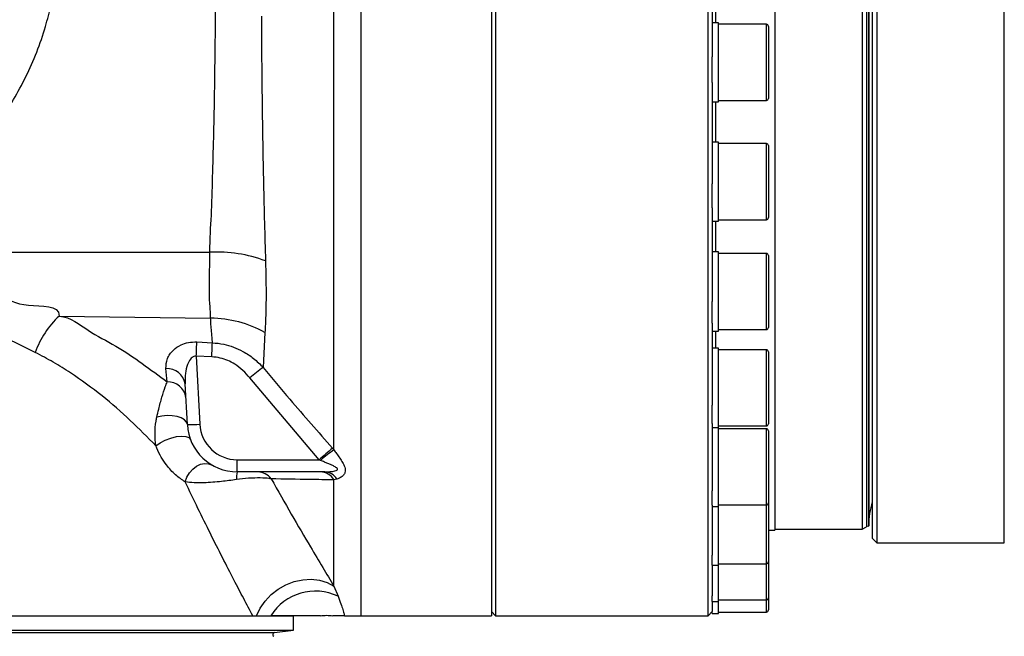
# Model space of a CAD drawing. Extents: x 0 to 16820, y 0 to 11880.
# Tile 77 of 85: x 11017 to 11253, y 6234 to 6382. Entities that reach past the tile are written whole.
import ezdxf

# ---------------------------------------------------------------- set-up
doc = ezdxf.new("R2010")
doc.units = 0
doc.header["$LTSCALE"] = 20
doc.layers.get('0').update_dxf_attribs({"linetype": 'CONTINUOUS'})
doc.styles.add('SLDTEXTSTYLE0', font='TXT', dxfattribs={"width": 0.605})
doc.dimstyles.new('SLDDIMSTYLE1', dxfattribs={"dimtxt": 100, "dimasz": 100, "dimexe": 0, "dimexo": 0.0625, "dimgap": 25, "dimtad": 1, "dimdec": 4, "dimlfac": 20, "dimzin": 12, "dimtxsty": 'SLDTEXTSTYLE0', "dimsah": 1, "dimcen": 0.09, "dimadec": 1, "dimazin": 3, "dimtfac": 1, "dimtofl": 0, "dimtmove": 0, "dimatfit": 3, "dimtolj": 1, "dimtzin": 12})

# ---------------------------------------------------------------- blocks, each defined once
blk = doc.blocks.new('_D_3')
at = {"color": 7, "linetype": 'CONTINUOUS'}
for p, q in [((8406, 6401.82), (13085.4, 6401.82)), ((4232.76, 5673.02), (3718.3, 5582.3))]:
    blk.add_line(p, q, dxfattribs=at)
blk.add_arc((8366, 6401.82), 4689.4, 190, 0, dxfattribs=at)
for points in [[(13055.4, 6401.82), (13039.33, 6301.99), (13069.33, 6301.67)], [(3747.84, 5587.51), (3751.51, 5486.46), (3781, 5491.99)]]:
    blk.add_solid(points, dxfattribs=at)
at = {"color": 7, "linetype": 'CONTINUOUS', "insert": (8621.93, 1846.3), "char_height": 100, "attachment_point": 1, "rotation": 5, "style": 'SLDTEXTSTYLE0'}
blk.add_mtext('170°', dxfattribs=at)

msp = doc.modelspace()

# ---------------------------------------------------------------- linework, layer by layer
at = {"color": 7, "linetype": 'CONTINUOUS'}
for p, q in [((11218.9968539, 6504.2497738), (11218.9968539, 6260.0698023)), ((11219.9970199, 6504.2497738), (11219.9970199, 6260.6471477)), ((11220.5668403, 6504.2497738), (11220.5668403, 6260.8679532)), ((11220.5668403, 6260.8197926), (11220.5668403, 6504.2497738)), ((11221.4969112, 6257.8198014), (11221.4969112, 6504.2497738)), ((11222.4968387, 6504.2497738), (11222.4968387, 6256.8197994)), ((11130.9970332, 6483.7115927), (11130.9970332, 6239.3198012)), ((11181.9969131, 6239.3198012), (11181.9969131, 6483.7115927)), ((11129.9968673, 6480.1696388), (11129.9968673, 6239.3198012)), ((11197.9969455, 6473.8197921), (11197.9969455, 6259.8197906)), ((11182.9968406, 6398.6901015), (11182.9968406, 6373.3881822)), ((11184.4969703, 6381.5685211), (11182.9968406, 6381.5685211)), ((11184.4969703, 6381.3859819), (11184.4969703, 6381.5685211)), ((11184.4969703, 6362.5685199), (11184.4969703, 6381.3859819)), ((11195.996852, 6381.2035209), (11184.4969703, 6381.2035209)), ((11196.4968158, 6380.7035217), (11196.4968158, 6363.4335211)), ((11182.9968406, 6367.2490677), (11182.9968406, 6373.3881822)), ((11182.9968406, 6367.2490677), (11182.9968406, 6342.9194874)), ((11182.9968406, 6362.5685199), (11184.4969703, 6362.5685199)), ((11184.4969703, 6362.9335201), (11195.996852, 6362.9335201)), ((11184.4969703, 6352.9605715), (11182.9968406, 6352.9605715)), ((11184.4969703, 6352.2374256), (11184.4969703, 6352.9605715)), ((11195.996852, 6352.5955713), (11184.4969703, 6352.5955713)), ((11184.4969703, 6333.9605702), (11184.4969703, 6352.2374256)), ((11196.4968158, 6352.0955703), (11196.4968158, 6334.8255752)), ((11182.9968406, 6337.1365665), (11182.9968406, 6342.9194874)), ((11182.9968406, 6337.1365665), (11182.9968406, 6314.7142975)), ((11182.9968406, 6333.9605702), (11184.4969703, 6333.9605702)), ((11184.4969703, 6334.3255742), (11195.996852, 6334.3255742)), ((11184.4969703, 6326.5953361), (11182.9968406, 6326.5953361)), ((11184.4969703, 6324.9942957), (11184.4969703, 6326.5953361)), ((11195.996852, 6326.2303321), (11184.4969703, 6326.2303321)), ((11184.4969703, 6307.5953348), (11184.4969703, 6324.9942957)), ((11196.4968158, 6325.7303311), (11196.4968158, 6308.4603323)), ((11182.9968406, 6309.5098062), (11182.9968406, 6314.7142975)), ((11182.9968406, 6309.5098062), (11182.9968406, 6289.8565231)), ((11184.4969703, 6307.9603313), (11195.996852, 6307.9603313)), ((11182.9968406, 6307.5953348), (11184.4969703, 6307.5953348)), ((11184.4969703, 6303.4860118), (11182.9968406, 6303.4860118)), ((11184.4969703, 6300.7035254), (11184.4969703, 6303.4860118)), ((11195.996852, 6303.1210078), (11184.4969703, 6303.1210078)), ((11196.4968158, 6302.6210143), (11196.4968158, 6285.351008)), ((11184.4969703, 6284.4860105), (11184.4969703, 6300.7035254)), ((11057.013364, 6285.1917668), (11056.500764, 6294.9730529)), ((11182.9968406, 6285.4304685), (11182.9968406, 6289.8565231)), ((11182.9968406, 6285.4304685), (11182.9968406, 6269.3014292)), ((11182.9968406, 6284.4860105), (11184.4969703, 6284.4860105)), ((11184.4969703, 6284.8510145), (11195.996852, 6284.8510145)), ((11184.4969703, 6280.298598), (11184.4969703, 6284.4860105)), ((11195.996852, 6284.1556816), (11184.4969703, 6284.1556816)), ((11196.4968158, 6283.6556806), (11196.4968158, 6266.3856743)), ((11184.4969703, 6265.5206768), (11184.4969703, 6280.298598)), ((11089.9911834, 6273.8197891), (11068.996997, 6273.8197891)), ((11182.9968406, 6265.8239006), (11182.9968406, 6269.3014292)), ((11182.9968406, 6265.8239006), (11182.9968406, 6253.8389562)), ((11182.9968406, 6265.5206768), (11184.4969703, 6265.5206768)), ((11184.4969703, 6265.8856808), (11195.996852, 6265.8856808)), ((11184.4969703, 6264.5636646), (11184.4969703, 6265.5206768)), ((11196.4968158, 6266.3856743), (11196.4968158, 6252.2931694)), ((11184.4969703, 6251.4281718), (11184.4969703, 6264.5636646)), ((11220.0916721, 6260.8447073), (11220.5668403, 6260.8197926)), ((11196.4968158, 6259.8197906), (11197.9969455, 6259.8197906)), ((11197.9969455, 6260.0698023), (11218.9968539, 6260.0698023)), ((11218.9968539, 6260.0698023), (11219.9970199, 6260.6471477)), ((11221.4969112, 6257.8198014), (11222.4968387, 6256.8197994)), ((11222.4968387, 6256.8197994), (11253.1128837, 6256.8197994)), ((11182.9968406, 6251.4435945), (11182.9968406, 6253.8389562)), ((11182.9968406, 6251.4281718), (11184.4969703, 6251.4281718)), ((11182.9968406, 6251.4281718), (11182.9968406, 6244.0632878)), ((11184.4969703, 6251.7931609), (11195.996852, 6251.7931609)), ((11184.4969703, 6242.7500336), (11184.4969703, 6251.4281718)), ((11196.4968158, 6252.2065489), (11196.4968158, 6243.615046)), ((11182.9968406, 6242.7500336), (11182.9968406, 6244.0632878)), ((11182.9968406, 6242.7500336), (11184.4969703, 6242.7500336)), ((11182.9968406, 6242.7500336), (11182.9968406, 6240.3501271)), ((11184.4969703, 6243.1150375), (11195.996852, 6243.1150375)), ((11184.4969703, 6239.8197947), (11184.4969703, 6242.7500336)), ((11196.4968158, 6243.615046), (11196.4968158, 6240.6847923)), ((11129.9968673, 6240.3197883), (11130.9970332, 6239.3198012)), ((11181.9969131, 6239.3198012), (11182.9968406, 6240.3197883)), ((11182.9968406, 6239.8197947), (11182.9968406, 6240.3197883)), ((11182.9968406, 6239.8197947), (11184.4969703, 6239.8197947)), ((11184.4969703, 6240.1847987), (11195.996852, 6240.1847987)), ((10842.9237319, 6239.3198012), (11082.4969722, 6239.3198012)), ((11082.4969722, 6235.8198015), (11082.4969722, 6239.3198012)), ((11098.6367179, 6239.3198012), (11129.9968673, 6239.3198012)), ((11130.9970332, 6239.3198012), (11181.9969131, 6239.3198012)), ((10851.6150428, 6235.8198015), (11082.4969722, 6235.8198015)), ((11077.9419852, 6235.3167681), (11082.4969722, 6235.8198015))]:
    msp.add_line(p, q, dxfattribs=at)
at = {"color": 8, "linetype": 'CONTINUOUS'}
for p, q in [((11220.0916721, 6260.8447073), (11220.0916721, 6504.2497738)), ((11253.1128837, 6256.8197994), (11253.1128837, 6401.8197952)), ((11183.7969733, 6392.3197955), (11183.7969733, 6381.5685211)), ((11098.6367179, 6388.3109864), (11098.6367179, 6239.3198012)), ((11092.2087146, 6279.1112511), (11092.2087146, 6384.3938595)), ((11195.996852, 6362.9335201), (11195.996852, 6381.2035209)), ((11183.7969733, 6362.5685199), (11183.7969733, 6352.9605715)), ((11195.996852, 6334.3255742), (11195.996852, 6352.5955713)), ((11183.7969733, 6333.9605702), (11183.7969733, 6326.5953361)), ((10974.2413474, 6326.5477492), (11062.4350024, 6326.529987)), ((11195.996852, 6307.9603313), (11195.996852, 6326.2303321)), ((11026.2409164, 6311.2079351), (11062.6059486, 6310.6903358)), ((11075.6522132, 6307.2514309), (11075.2204372, 6298.9056109)), ((11183.7969733, 6307.5953348), (11183.7969733, 6303.4860118)), ((11059.2916919, 6305.0076289), (11063.0227042, 6304.8056437)), ((11062.8884746, 6301.4298154), (11059.1546012, 6301.5768974)), ((11059.1546012, 6301.5768974), (11060.0093318, 6285.2702437)), ((11195.996852, 6284.8510145), (11195.996852, 6303.1210078)), ((11052.1672679, 6295.4051717), (11051.8847419, 6298.5994963)), ((11088.6436416, 6276.7412661), (11072.0063163, 6296.3623478)), ((11195.996852, 6265.8856808), (11195.996852, 6284.1556816)), ((11091.8577624, 6279.5134781), (11092.2087146, 6279.1112511)), ((11068.996997, 6276.7412661), (11088.6436416, 6276.7412661)), ((11068.996997, 6273.8197891), (11068.996997, 6276.7412661)), ((11088.9948322, 6276.5888421), (11088.6436416, 6276.7412661)), ((11092.8731872, 6272.0884381), (11092.2087146, 6271.8980311)), ((11092.2087146, 6246.4127688), (11092.2087146, 6271.8980311)), ((11195.996852, 6251.7931609), (11195.996852, 6265.8856808)), ((11195.996852, 6243.1150375), (11195.996852, 6251.7931609)), ((11092.2087146, 6246.4127688), (11093.1805087, 6243.9676969)), ((11195.996852, 6240.1847987), (11195.996852, 6243.1150375)), ((10853.5934402, 6235.3167681), (11077.9419852, 6235.3167681))]:
    msp.add_line(p, q, dxfattribs=at)
at = {"color": 8, "linetype": 'CONTINUOUS', "flags": 128}
for points in [[(11059.1546012, 6301.5768974), (11059.1736747, 6302.0546435), (11059.1922713, 6302.5267942), (11059.2106296, 6302.9890133), (11059.228511, 6303.4370391), (11059.2456771, 6303.8667588), (11059.262128, 6304.2742236), (11059.2773868, 6304.6556859), (11059.2916919, 6305.0076289)], [(11062.8884746, 6301.4298154), (11062.9068328, 6301.8979205), (11062.925191, 6302.3607431), (11062.9430724, 6302.8141929), (11062.960477, 6303.2542689), (11062.9774047, 6303.6770894), (11062.9933788, 6304.0789215), (11063.0086375, 6304.4562115), (11063.0227042, 6304.8056437)], [(11057.013364, 6285.1917668), (11056.8223907, 6285.7781871), (11056.3238574, 6286.3102926), (11055.5494739, 6286.754012), (11054.5493079, 6287.080936), (11053.3872558, 6287.2701137), (11052.1374656, 6287.3094304), (11050.8802844, 6287.1963827), (11049.6960593, 6286.9381978)], [(11049.4757606, 6280.094981), (11050.4859401, 6280.8079495), (11051.7073585, 6281.4417182), (11053.0408336, 6281.9448186), (11054.377885, 6282.2763546), (11055.6100322, 6282.4094071), (11056.6371394, 6282.3331578), (11057.3755218, 6282.0538057), (11057.7655746, 6281.5940379)], [(11056.4990951, 6271.4093922), (11056.9067908, 6272.5248186), (11057.5171424, 6273.5606132), (11058.2948638, 6274.4568883), (11059.1948939, 6275.1618473), (11060.1652576, 6275.6347059), (11061.1496879, 6275.8481352), (11062.0912028, 6275.7897823), (11062.9356815, 6275.4630296)], [(11073.6392451, 6239.3198012), (11074.4868232, 6241.1342262), (11075.6550742, 6242.8346722), (11077.1063281, 6244.3666606), (11078.7943317, 6245.6811218), (11080.6649638, 6246.7359452), (11082.6583816, 6247.4973349), (11084.7104503, 6247.9409127), (11086.7558433, 6248.0524628), (11088.728757, 6247.8284238), (11090.5660106, 6247.2759484), (11092.2087146, 6246.4127688)]]:
    msp.add_lwpolyline(points, dxfattribs=at)
at = {"color": 7, "linetype": 'CONTINUOUS', "flags": 128}
msp.add_lwpolyline([(11219.9970199, 6260.8653305), (11220.0363589, 6260.8527987), (11220.0916721, 6260.8447073)], dxfattribs=at)
at = {"color": 7, "linetype": 'CONTINUOUS'}
for centre, radius, start, end in [((8365.9969283, 6401.8197952), 4157, 190, 170), ((11195.9969283, 6380.7035211), 0.5, 0.000000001, 90), ((11195.9969283, 6363.4335211), 0.5, 270, 359.999999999), ((11195.9969283, 6352.0955718), 0.5, 0.000000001, 90), ((11195.9969283, 6334.8255718), 0.5, 270, 359.999999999), ((11195.9969283, 6325.7303347), 0.5, 0.000000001, 90), ((11195.9969283, 6308.4603347), 0.5, 270, 359.999999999), ((11195.9969283, 6302.6210111), 0.5, 0.000000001, 90), ((11068.9969283, 6285.8197952), 12, 183, 270), ((11195.9969283, 6285.3510111), 0.5, 270, 359.999999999), ((11195.9969283, 6283.6556793), 0.5, 0.000000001, 90), ((11195.9969283, 6266.3856793), 0.5, 270, 359.999999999), ((11195.9969283, 6252.2931665), 0.5, 270, 359.999999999), ((11195.9969283, 6243.61504), 0.5, 270, 359.999999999), ((11195.9969283, 6240.6847952), 0.5, 270, 359.999999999), ((11077.9969283, 6234.8197952), 0.5, 96.301957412, 242.846875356)]:
    msp.add_arc(centre, radius, start, end, dxfattribs=at)
at = {"color": 8, "linetype": 'CONTINUOUS'}
for centre, radius, start, end in [((11064.0466898, 6293.0787387), 33.4900515, 69.499410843, 92.758388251), ((11041.0862455, 6295.2504452), 21.7950747, 132.932187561, 160.637707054), ((11062.3879551, 6283.3968956), 27.2943107, 60.923855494, 89.542386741), ((11052.1676073, 6294.2085101), 4.4000878, 10.006288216, 93.685875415), ((11167.2274584, 6179.3265307), 150.8789196, 127.575549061, 129.132037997), ((11052.3117709, 6290.9913425), 4.4161939, 9.037532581, 91.875119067), ((11057.7607911, 6313.8845578), 28.7025244, 268.507822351, 274.493125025), ((11068.9969283, 6285.7412644), 9, 183, 270), ((11186.6753343, 6166.3320191), 147.6496346, 129.954533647, 131.601676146), ((11120.3025321, 6240.0073539), 48.1495313, 125.69499136, 130.558052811), ((11074.7110554, 6272.2417297), 5.9279622, 164.561371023, 182.679150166), ((11073.851258, 6269.7377797), 4.0827527, 36.261601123, 88.906656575), ((11088.8629803, 6269.951012), 3.8710233, 30.196868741, 88.04805662), ((11089.8389568, 6270.3020284), 3.5210529, 30.487542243, 87.522144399), ((11087.7395707, 6232.5625135), 12.6365349, 64.496134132, 147.673574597)]:
    msp.add_arc(centre, radius, start, end, dxfattribs=at)
at = {"color": 7, "linetype": 'CONTINUOUS'}
for points, knots in [([(10972.9248, 6330.0969376), (10974.8384195, 6330.7311316), (10978.6797301, 6332.0041832), (10984.2574728, 6334.5114709), (10989.6755456, 6337.4608732), (10994.8009722, 6340.8396956), (10999.5840985, 6344.5810267), (11004.0106197, 6348.6534716), (11008.1256564, 6353.0997828), (11011.912033, 6357.9214665), (11015.3317701, 6363.1022127), (11018.3599665, 6368.642882), (11020.9482624, 6374.5102164), (11022.9158664, 6380.2722202), (11024.3317281, 6385.8052797), (11025.2808893, 6391.0580468), (11025.8835432, 6396.4066367), (11025.9591907, 6400.0154203), (11025.9970142, 6401.8197952)], [0, 0, 0, 0, 0.0626202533, 0.1257009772, 0.190225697, 0.2552400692, 0.3180601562, 0.3812969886, 0.4451489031, 0.5098320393, 0.5756042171, 0.6418215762, 0.7094835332, 0.7776757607, 0.8328390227, 0.888000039, 0.9440005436, 1, 1, 1, 1]), ([(11220.5668403, 6260.8679532), (11220.6160545, 6261.8687939), (11220.7117747, 6263.8154005), (11221.2401824, 6265.6908769), (11221.4969112, 6266.6020839)], [0, 0, 0, 0, 0.5141463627, 1, 1, 1, 1]), ([(11088.9426185, 6239.2897604), (11089.4396072, 6239.3478503), (11090.4243908, 6239.4629554), (11091.4095817, 6239.3521042), (11091.8975784, 6239.2971961)], [0, 0, 0, 0, 0.5046679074, 1, 1, 1, 1]), ([(11088.9404727, 6239.3198012), (11088.8817542, 6239.3198012), (11088.753351, 6239.3198012), (11087.4531389, 6239.3198012), (11085.6352643, 6239.3198012), (11083.1459326, 6239.3198012), (11080.4040388, 6239.3198012), (11078.1769905, 6239.3198012), (11077.0615054, 6239.3198012)], [0, 0, 0, 0, 0.0921611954, 0.2015340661, 0.399874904, 0.5986828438, 0.7989880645, 1, 1, 1, 1]), ([(11094.7402431, 6239.3198012), (11094.3010236, 6239.3198012), (11093.4228597, 6239.3198012), (11092.1809129, 6239.3198012), (11091.9778057, 6239.3198012), (11091.8992473, 6239.3198012)], [0, 0, 0, 0, 0.3802681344, 0.7602980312, 1, 1, 1, 1]), ([(11094.7402431, 6239.3198012), (11095.0518789, 6239.3198012), (11095.5467782, 6239.3198012), (11096.5998366, 6239.3198012), (11097.4807226, 6239.3198012), (11098.1208466, 6239.3198012), (11098.4694975, 6239.3198012), (11098.6367179, 6239.3198012)], [0, 0, 0, 0, 0.4646762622, 0.7379380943, 0.875136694, 0.9401129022, 1, 1, 1, 1])]:
    msp.add_open_spline(points, degree=3, knots=knots, dxfattribs=at)
at = {"color": 8, "linetype": 'CONTINUOUS'}
for points, knots in [([(11062.4350024, 6326.529987), (11062.4350024, 6326.5300044), (11062.4350021, 6329.889611), (11062.8486884, 6335.1381761), (11063.0791022, 6344.5826885), (11063.3506488, 6353.9556201), (11063.5458737, 6363.6218796), (11063.6919068, 6373.455857), (11063.7810286, 6382.8694863), (11063.7989552, 6389.0243088), (11063.8071014, 6391.8211803)], [0, 0, 0, 0, 0.0000007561, 0.146124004, 0.2928841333, 0.4388522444, 0.5854817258, 0.7313652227, 0.8779271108, 1, 1, 1, 1]), ([(11074.7834159, 6383.1343351), (11074.7837326, 6383.0597576), (11074.7985923, 6379.5599252), (11074.8443017, 6372.6636424), (11074.9502232, 6362.5645545), (11075.0967581, 6352.6421408), (11075.2830139, 6342.9484328), (11075.5059194, 6333.496882), (11075.6856238, 6327.4641656), (11075.7754756, 6324.447818)], [0, 0, 0, 0, 0.0036149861, 0.1696468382, 0.335679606, 0.5017372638, 0.6677968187, 0.8338989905, 1, 1, 1, 1]), ([(11020.5238773, 6302.476391), (11018.3680091, 6303.534251), (11014.0495964, 6305.653247), (11007.3027309, 6308.8023432), (11000.4113585, 6312.010418), (10992.4871072, 6315.6976044), (10983.4878958, 6319.890217), (10976.756317, 6323.0122589), (10973.3811332, 6324.5776369)], [0, 0, 0, 0, 0.14714646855, 0.29474862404, 0.44200399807, 0.58970268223, 0.79427874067, 1, 1, 1, 1]), ([(10974.2413474, 6326.5477492), (10974.2413474, 6326.5477442), (10974.2413449, 6322.7562694), (10986.9363664, 6325.062961), (10994.7634729, 6320.7875485), (11003.7693336, 6318.4950358), (11011.6910349, 6316.4258538), (11017.8558796, 6312.9447084), (11026.24092, 6314.0083351), (11026.2409164, 6311.2079425), (11026.2409164, 6311.2079351)], [0, 0, 0, 0, 0.00000026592, 0.2029794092, 0.4066927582, 0.55356212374, 0.70079096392, 0.8500789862, 0.99999960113, 1, 1, 1, 1]), ([(11062.6059486, 6310.6903358), (11062.6059486, 6310.6903507), (11062.605949, 6312.3496179), (11062.3440507, 6314.2319069), (11062.2396659, 6319.8386316), (11062.4350027, 6323.2854497), (11062.4350024, 6326.5299696), (11062.4350024, 6326.529987)], [0, 0, 0, 0, 0.000002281, 0.2539900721, 0.5033491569, 0.9999973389, 1, 1, 1, 1]), ([(11075.7754756, 6324.447818), (11075.8451821, 6321.4469042), (11075.9500761, 6316.9311397), (11075.8376581, 6311.2981108), (11075.7140833, 6308.6015265), (11075.6522132, 6307.2514309)], [0, 0, 0, 0, 0.497278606, 0.7483030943, 1, 1, 1, 1]), ([(11026.2409164, 6311.2079351), (11026.2409958, 6311.2079276), (11029.1548847, 6310.9347644), (11033.0284385, 6307.5106471), (11039.9772904, 6304.1400531), (11046.2277133, 6299.8493381), (11050.1853641, 6296.888096), (11052.1672679, 6295.4051717)], [0, 0, 0, 0, 0.0000067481, 0.2474212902, 0.4960221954, 0.7476190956, 1, 1, 1, 1]), ([(11063.0227042, 6304.8056437), (11062.8143285, 6307.5005223), (11062.6059465, 6310.195482), (11062.6059486, 6310.6903209), (11062.6059486, 6310.6903358)], [0, 0, 0, 0, 0.9999698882, 1, 1, 1, 1]), ([(11051.8847419, 6298.5994963), (11051.9154727, 6299.404362), (11051.9604386, 6300.5820561), (11052.7783722, 6302.0611849), (11053.7612487, 6303.2282817), (11055.242925, 6304.2578966), (11057.2507418, 6304.9679132), (11058.6063423, 6304.9942924), (11059.2916919, 6305.0076289)], [0, 0, 0, 0, 0.271538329, 0.3973197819, 0.5229550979, 0.7122012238, 0.8544978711, 1, 1, 1, 1]), ([(11063.0227042, 6304.8056437), (11063.9336363, 6304.723606), (11065.6592313, 6304.5682005), (11068.1248882, 6303.8178901), (11070.5530593, 6302.6950614), (11072.9955753, 6301.0910741), (11074.4724483, 6299.6403541), (11075.2204372, 6298.9056109)], [0, 0, 0, 0, 0.1967803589, 0.3727645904, 0.5526856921, 0.7734496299, 1, 1, 1, 1]), ([(11049.4757606, 6280.094981), (11047.462061, 6282.1351462), (11043.425762, 6286.2244933), (11036.6078338, 6292.1546797), (11030.3339129, 6296.7746798), (11024.8880198, 6300.183234), (11021.978537, 6301.712034), (11020.5238773, 6302.476391)], [0, 0, 0, 0, 0.2462450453, 0.4935784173, 0.7454836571, 0.8727489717, 1, 1, 1, 1]), ([(11059.1546012, 6301.5768974), (11059.0352142, 6301.5885755), (11058.771455, 6301.6143757), (11058.4169528, 6301.4860798), (11058.0549419, 6301.2421253), (11057.5233794, 6300.6587826), (11056.9275862, 6299.3715692), (11056.4860843, 6297.3688922), (11056.4956459, 6295.8083738), (11056.500764, 6294.9730529)], [0, 0, 0, 0, 0.0422111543, 0.09325623, 0.1318773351, 0.2034578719, 0.3876327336, 0.6722094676, 1, 1, 1, 1]), ([(11072.0063163, 6296.3623478), (11071.4718516, 6296.9722913), (11070.3894483, 6298.207555), (11068.0835521, 6299.9722408), (11065.5082811, 6301.1683108), (11063.5723559, 6301.3615516), (11062.8884746, 6301.4298154)], [0, 0, 0, 0, 0.2261545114, 0.4580103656, 0.8085377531, 1, 1, 1, 1]), ([(11075.2204372, 6298.9056109), (11077.3483355, 6296.3397025), (11082.7857239, 6289.7830732), (11088.4252441, 6283.3991069), (11091.8577624, 6279.5134781)], [0, 0, 0, 0, 0.3913456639, 1, 1, 1, 1]), ([(11049.6960593, 6286.9381978), (11049.8429727, 6287.5944233), (11050.2242252, 6289.2973839), (11050.9088858, 6291.8134789), (11051.5974927, 6293.9556823), (11052.0211071, 6295.0333433), (11052.1672679, 6295.4051717)], [0, 0, 0, 0, 0.1956986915, 0.5078545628, 0.8301936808, 1, 1, 1, 1]), ([(11049.4757606, 6280.094981), (11049.3703047, 6281.0679316), (11049.156617, 6283.0394452), (11049.37984, 6285.3452202), (11049.6322393, 6286.6166995), (11049.6960593, 6286.9381978)], [0, 0, 0, 0, 0.421290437, 0.8536711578, 1, 1, 1, 1]), ([(11056.4990951, 6271.4093922), (11055.7195651, 6271.9373099), (11054.1391951, 6273.0075769), (11052.1984775, 6275.0878478), (11050.7179433, 6277.2955469), (11049.9202986, 6278.9049171), (11049.5531305, 6279.8878557), (11049.4757606, 6280.094981)], [0, 0, 0, 0, 0.2855657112, 0.5789379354, 0.7623543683, 0.9499231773, 1, 1, 1, 1]), ([(11092.2087146, 6279.1112511), (11092.4150152, 6278.8158364), (11093.1528194, 6277.7593285), (11094.1316817, 6276.3795989), (11094.7918875, 6275.0857854), (11094.9657287, 6274.2722308), (11094.8729838, 6273.6123212), (11094.4824443, 6272.9651462), (11093.7927123, 6272.4007321), (11093.1799465, 6272.1926214), (11092.8731872, 6272.0884381)], [0, 0, 0, 0, 0.0910126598, 0.325493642, 0.4521384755, 0.5372447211, 0.6229780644, 0.7211730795, 0.8604152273, 1, 1, 1, 1]), ([(11089.9911834, 6273.8197891), (11090.8341878, 6273.8408518), (11091.8854317, 6273.8671174), (11092.8673718, 6274.1936855), (11093.0495973, 6274.3624126), (11093.077906, 6274.4496872), (11093.0676748, 6274.5428186), (11093.0118704, 6274.6509967), (11092.7155201, 6274.9235309), (11091.6673097, 6275.4513547), (11090.3382243, 6275.9991169), (11089.3030136, 6276.4535559), (11088.9948322, 6276.5888421)], [0, 0, 0, 0, 0.3155508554, 0.393498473, 0.4157123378, 0.4381399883, 0.4433413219, 0.4667061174, 0.4961329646, 0.6083798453, 0.8834149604, 1, 1, 1, 1]), ([(11068.7895728, 6271.9646393), (11067.5933823, 6271.805768), (11065.6223504, 6271.5439866), (11063.0468667, 6271.3070007), (11060.805253, 6271.1887757), (11058.5530116, 6271.1917488), (11057.1895002, 6271.3362334), (11056.4990951, 6271.4093922)], [0, 0, 0, 0, 0.2449029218, 0.4035406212, 0.5670663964, 0.7807868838, 1, 1, 1, 1]), ([(11072.7048827, 6239.3198012), (11071.9936945, 6240.6652014), (11070.56797, 6243.3623356), (11068.1296553, 6248.041651), (11065.4615589, 6253.231819), (11062.5592876, 6258.9833394), (11059.563112, 6265.0300365), (11057.5213837, 6269.2809632), (11056.4990951, 6271.4093922)], [0, 0, 0, 0, 0.1520888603, 0.3048937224, 0.4771289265, 0.6500598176, 0.8247857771, 1, 1, 1, 1]), ([(11077.143283, 6272.1526174), (11076.9804621, 6272.1784025), (11076.2440751, 6272.2950205), (11074.5389911, 6272.4011025), (11071.8150047, 6272.3259368), (11069.7847827, 6272.0834874), (11068.7895728, 6271.9646393)], [0, 0, 0, 0, 0.0830428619, 0.3755764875, 0.6939091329, 1, 1, 1, 1]), ([(11092.2087146, 6271.8980311), (11090.2757956, 6271.9286667), (11084.9987501, 6272.0123047), (11080.1903949, 6272.0981905), (11077.143283, 6272.1526174)], [0, 0, 0, 0, 0.36628809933, 1, 1, 1, 1]), ([(11077.143283, 6272.1526174), (11078.7692846, 6269.2836624), (11082.0339618, 6263.52339), (11086.1449436, 6256.5238531), (11089.5582656, 6250.7940436), (11091.323463, 6247.8761173), (11092.2087146, 6246.4127688)], [0, 0, 0, 0, 0.2947563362, 0.5918101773, 0.7952916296, 1, 1, 1, 1]), ([(11093.1805087, 6243.9676969), (11093.3099249, 6243.650743), (11093.7102115, 6242.6703991), (11094.1648401, 6241.3711642), (11094.5425691, 6240.1245113), (11094.6742712, 6239.5883656), (11094.7402431, 6239.3198012)], [0, 0, 0, 0, 0.1342679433, 0.4152930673, 0.7071103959, 1, 1, 1, 1])]:
    msp.add_open_spline(points, degree=3, knots=knots, dxfattribs=at)

# ---------------------------------------------------------------- dimensions: what is measured, and where the dimension line sits
at = {"color": 7, "linetype": 'CONTINUOUS'}
dim = msp.add_angular_dim_2l(base=(8774.7050665, 1730.2643988), line1=((4272.1510991, 5679.9643207), (6796.21337, 6125.0246)), line2=((7345.1676267, 6401.8197952), (8365.9969283, 6401.8197952)), dimstyle='SLDDIMSTYLE1', dxfattribs=at)
dim.commit()
dim.dimension.update_dxf_attribs({"geometry": '_D_3', "text_midpoint": (8774.7050665, 1730.2643988), "dimtype": 162})

doc.saveas('drawing.dxf')
